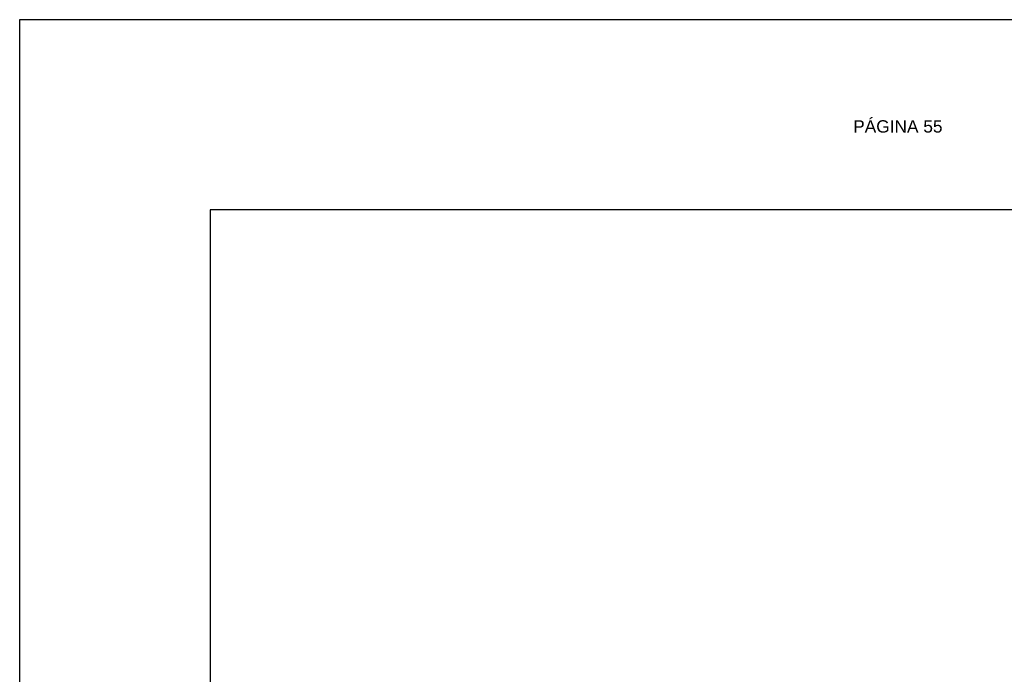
# Model space of a CAD drawing. Header units: metres. Extents: x 1959 to 4131, y 3282 to 4313.
# Tile 55 of 256: x 2117 to 2128, y 4304 to 4311. Entities that reach past the tile are written whole.
import ezdxf

# ---------------------------------------------------------------- set-up
doc = ezdxf.new("R2010")
doc.units = ezdxf.units.M
doc.layers.add('Dibujo', color=7, linetype='Continuous')
doc.styles.get("Standard").update_dxf_attribs({"font": 'arial.ttf'})

msp = doc.modelspace()

# ---------------------------------------------------------------- linework, layer by layer
at = {"layer": 'Dibujo', "color": 0, "linetype": 'ByBlock'}
for p, q in [((2117.29, 4310.85), (2138.29, 4310.85)), ((2117.29, 4281.15), (2117.29, 4310.85)), ((2117.29, 4310.85), (2120.29, 4310.85)), ((2117.29, 4310.85), (2119.79, 4310.85)), ((2119.29, 4308.85), (2119.29, 4283.15)), ((2136.29, 4308.85), (2119.29, 4308.85))]:
    msp.add_line(p, q, dxfattribs=at)

# ---------------------------------------------------------------- texts
at = {"layer": 'Dibujo', "color": 0, "linetype": 'ByBlock', "insert": (2126.042, 4309.793), "char_height": 0.13, "width": 2.90393, "attachment_point": 1}
msp.add_mtext('PÁGINA 55', dxfattribs=at)

doc.saveas('drawing.dxf')
